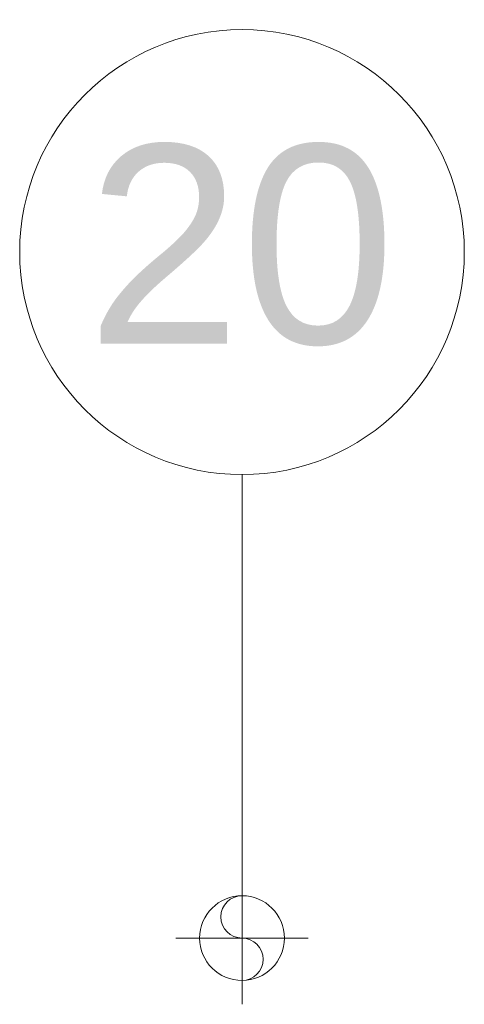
# Model space of a CAD drawing. Header units: metres. Extents: x 1.7 to 42.3, y -72.9 to -47.6.
# Tile 110 of 216: x 8.011 to 8.431, y -61.501 to -60.571. Entities that reach past the tile are written whole.
import ezdxf

# ---------------------------------------------------------------- set-up
doc = ezdxf.new("R2010")
doc.units = ezdxf.units.M
doc.layers.add('M-MNTG', color=7, linetype='Continuous', lineweight=18)
doc.layers.add('M-MNTG-IDEN', color=1, linetype='Continuous', lineweight=9, true_color=0xff0000)
doc.styles.add('Arial_1', font='arial.ttf', dxfattribs={"height": 0.1875})

# ---------------------------------------------------------------- blocks, each defined once
blk = doc.blocks.new('Ponto de dreno - PONTO DE DRENO-878181-2PAV - FRIGORÍFICA')
at = {"layer": 'M-MNTG'}
for p, q in [((0, -0.0625), (0, 0.0625)), ((0, 0.02), (0, 0)), ((-0.0625, 0), (0.0625, 0))]:
    blk.add_line(p, q, dxfattribs=at)
blk.add_circle((0, 0), 0.04, dxfattribs=at)
for centre, start, end in [((0, 0.02), 90, 270), ((0, -0.02), 270, 90)]:
    blk.add_arc(centre, 0.02, start, end, dxfattribs=at)
blk = doc.blocks.new('M_Identificador de auxiliar MEP_BTS - Em caixas-891259-2PAV - FRIGORÍFICA')
at = {"layer": 'M-MNTG-IDEN'}
blk.add_circle((0, 0), 0.0028, dxfattribs=at)
for start, end in [(360, 180), (180, 360)]:
    blk.add_arc((0, 0), 0.0028, start, end, dxfattribs=at)

msp = doc.modelspace()

# ---------------------------------------------------------------- linework, layer by layer
at = {"layer": 'M-MNTG-IDEN'}
msp.add_line((8.22133, -61.37578), (8.22133, -61.00078), dxfattribs=at)

# ---------------------------------------------------------------- block references
at = {"layer": 'M-MNTG'}
msp.add_blockref('Ponto de dreno - PONTO DE DRENO-878181-2PAV - FRIGORÍFICA', (8.22133, -61.43828), dxfattribs=at)
at = {"layer": 'M-MNTG-IDEN', "xscale": 74.99999999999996, "yscale": 74.99999999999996, "zscale": 74.99999999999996}
msp.add_blockref('M_Identificador de auxiliar MEP_BTS - Em caixas-891259-2PAV - FRIGORÍFICA', (8.22133, -60.79078), dxfattribs=at)

# ---------------------------------------------------------------- texts
at = {"layer": 'M-MNTG-IDEN', "color": 7, "insert": (8.07479, -60.68957), "char_height": 0.1875, "width": 0.3487341, "attachment_point": 1, "style": 'Arial_1'}
msp.add_mtext('20', dxfattribs=at)

doc.saveas('drawing.dxf')
